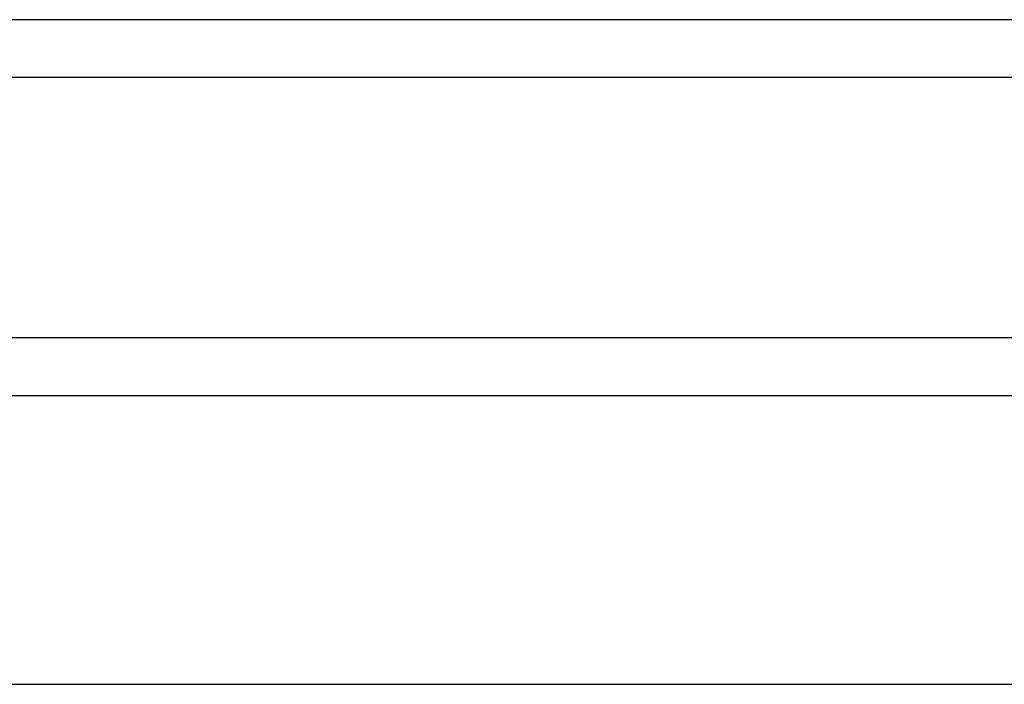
# Model space of a CAD drawing. Extents: x -65 to -29, y -70.1 to -47.
# Tile 48 of 57: x -34.206 to -33.353, y -70.055 to -69.48. Entities that reach past the tile are written whole.
import ezdxf

# ---------------------------------------------------------------- set-up
doc = ezdxf.new("R2010")
doc.units = 0
doc.header["$MEASUREMENT"] = 0
doc.layers.add('DST', color=7, linetype='CONTINUOUS')
doc.layers.add('PLOTVIEW1', color=7, linetype='CONTINUOUS')

msp = doc.modelspace()

# ---------------------------------------------------------------- linework, layer by layer
at = {"layer": 'DST', "color": 4, "linetype": 'CONTINUOUS'}
for p, q in [((-30.48242, -69.47971), (-36.98235, -69.47971)), ((-30.48242, -69.52971), (-36.98235, -69.52971))]:
    msp.add_line(p, q, dxfattribs=at)
at = {"layer": 'PLOTVIEW1', "color": 97, "linetype": 'CONTINUOUS'}
for p, q in [((-64.26899, -69.7549), (-30.26899, -69.7549)), ((-64.26899, -69.8049), (-30.26899, -69.8049)), ((-64.26899, -70.0549), (-30.26899, -70.0549))]:
    msp.add_line(p, q, dxfattribs=at)

doc.saveas('drawing.dxf')
